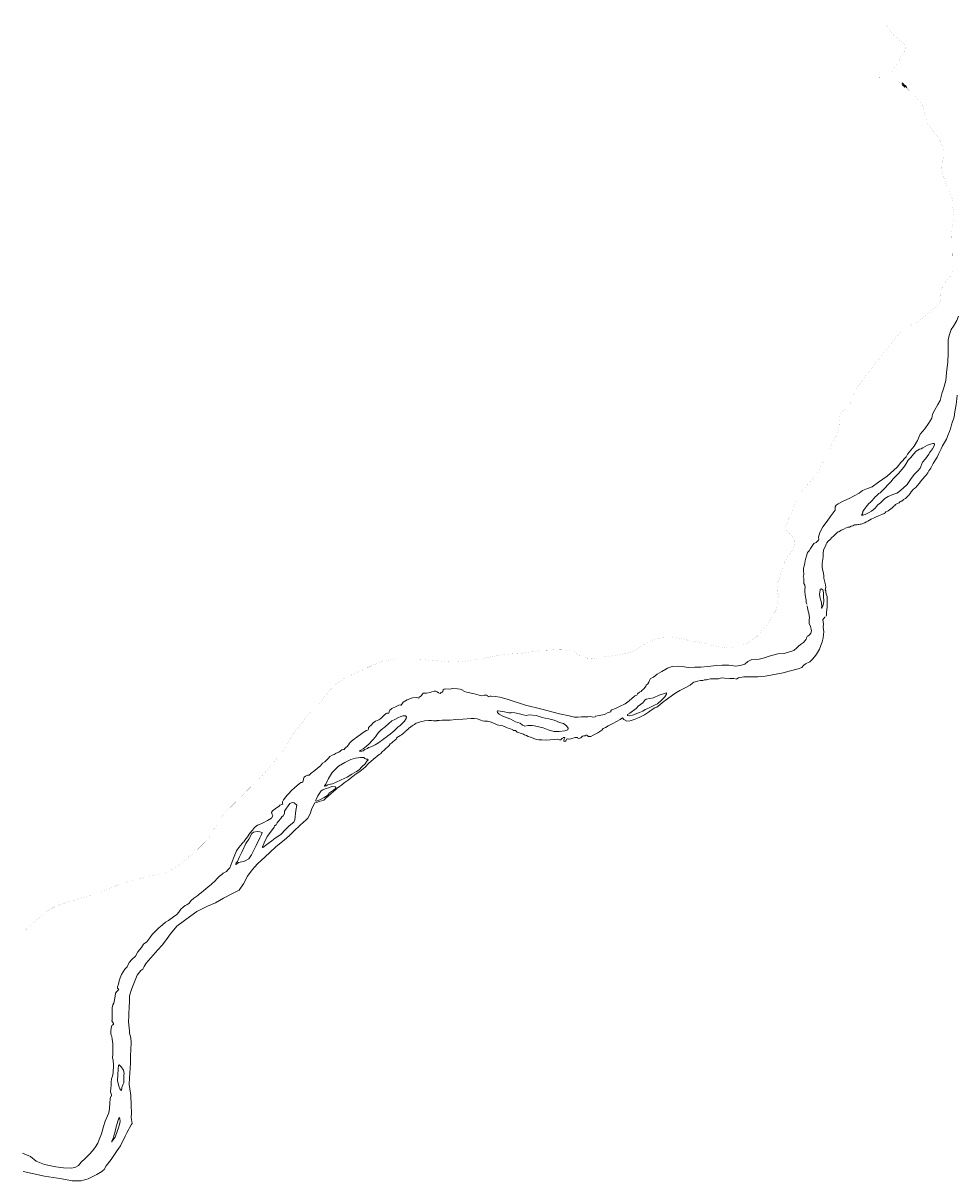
# Model space of a CAD drawing. Header units: metres. Extents: x 347609 to 748319, y 8548087 to 17123455.
# Tile 12 of 47: x 371216 to 373298, y 8559567 to 8562150. Entities that reach past the tile are written whole.
import ezdxf
from ezdxf.enums import TextEntityAlignment as Align

# ---------------------------------------------------------------- set-up
doc = ezdxf.new("R2010")
doc.units = ezdxf.units.M
doc.linetypes.add('ACAD_ISO04W100', pattern=[30, 24, -3, 0, -3])
doc.layers.add('01. RIO', color=7, linetype='Continuous', lineweight=5, true_color=0x2776bb)
doc.layers.add('Predios Rurales Nombres', color=7, linetype='Continuous', true_color=0xffffff)
doc.layers.add('Red vial vecinal', color=241, linetype='ACAD_ISO04W100', lineweight=30)
doc.layers.add('ZR_LIMA_PSAD56_A_WGS84', color=210, linetype='Continuous')
doc.styles.add('ARIAL', font='arial.ttf')
doc.styles.add('ROMANS-SP', font='romans.shx', dxfattribs={"width": 0.75})
doc.styles.get("Standard").update_dxf_attribs({"font": 'simplex.shx'})

# ---------------------------------------------------------------- blocks, each defined once
blk = doc.blocks.new('REIORORI')
at = {"layer": '01. RIO', "color": 152, "lineweight": 15, "true_color": 0x2776bb, "flags": 128}
for points in [[(372963.4, 8560853.9), (372962.6, 8560857.7), (372962.1, 8560862.7), (372961.4, 8560866.8), (372960.5, 8560871.3), (372959.8, 8560875.2), (372959.2, 8560882), (372959.5, 8560887.9), (372960.2, 8560891.6), (372959, 8560896.5), (372957.3, 8560900.5), (372957.1, 8560906.3), (372956.8, 8560911.1), (372955.9, 8560914.1), (372956.9, 8560920.5), (372956.3, 8560929.2), (372956.3, 8560934.2), (372958.2, 8560941.8), (372960.2, 8560950.9), (372961.3, 8560956.6), (372963.4, 8560964.5), (372965.6, 8560969.4), (372968.9, 8560973.1), (372971.8, 8560978.3), (372976.4, 8560985.1), (372979.6, 8560989.7), (372984.5, 8560992), (372989.8, 8560997), (372990.4, 8560999.1), (372989.9, 8561003.2), (372992.6, 8561014.3), (372999.6, 8561026.3), (373008.8, 8561039.3), (373015.6, 8561048.8), (373024.4, 8561060.9), (373026.7, 8561064), (373026.7, 8561066.7), (373027.2, 8561071.4), (373029, 8561075.3), (373033.9, 8561078.2), (373046.4, 8561084.9), (373058.5, 8561090), (373069.2, 8561095.6), (373080.4, 8561102), (373088.1, 8561107.9), (373099.3, 8561112.4), (373109.7, 8561115.9), (373123.8, 8561126), (373143.2, 8561139.7), (373157.6, 8561152.7), (373165, 8561159.5), (373173.1, 8561170.1), (373185.1, 8561182.8), (373188.6, 8561188.5), (373202.9, 8561206.9), (373210.3, 8561219), (373216.3, 8561233.3), (373227.3, 8561244.9), (373235.3, 8561257.5), (373242.4, 8561269.3), (373244.1, 8561277.8), (373249.6, 8561287.7), (373256.2, 8561299.5), (373260.9, 8561308.4), (373265.5, 8561326), (373267.2, 8561330.1), (373268.8, 8561334.5), (373274.1, 8561353.2), (373275.4, 8561370.2), (373278.2, 8561395), (373278.7, 8561413.2), (373279.3, 8561426.5), (373278.7, 8561435.5), (373279.3, 8561444.3), (373281.9, 8561455.5), (373285.6, 8561467.2), (373290.7, 8561474.3), (373298.1, 8561487), (373302.1, 8561496.4)], [(373006.8, 8560827.2), (373007.6, 8560829.4), (373008, 8560836.5), (373008.8, 8560847.7), (373009, 8560857.1), (373009, 8560864.6), (373008.8, 8560871), (373006.7, 8560876.1), (373006.3, 8560881.6), (373006.3, 8560883.6), (373004.8, 8560886.4), (373005.8, 8560891.5), (373005.4, 8560897.5), (373003.5, 8560906), (373001.5, 8560912.2), (373001.9, 8560918.3), (373000.4, 8560926.1), (372998.7, 8560931.5), (372997.8, 8560936.3), (372997.8, 8560945.2), (372999.3, 8560954.5), (373000.2, 8560960.5), (372999.9, 8560967.3), (373001.3, 8560975), (373005.5, 8560983.5), (373007.2, 8560987.7), (373008.6, 8560991.1), (373011.6, 8560994.5), (373016.1, 8560998.2), (373019.4, 8561002.6), (373023.6, 8561005.9), (373025.6, 8561007.9), (373029.7, 8561012.4), (373033.5, 8561015.3), (373036.4, 8561016.2), (373040, 8561019.2), (373046.2, 8561021.7), (373051.8, 8561024.7), (373055.1, 8561025.6), (373059.2, 8561026), (373063, 8561028.1), (373066.4, 8561029.2), (373068.7, 8561030.1), (373070.1, 8561031), (373072.6, 8561031.4), (373075.4, 8561031.2), (373077.5, 8561031.5), (373079.7, 8561032.1), (373082.6, 8561032.3), (373085.2, 8561032.9), (373093.5, 8561035.9), (373095.9, 8561037.5), (373099.6, 8561039.4), (373107.4, 8561043.5), (373113.7, 8561046.8), (373118.6, 8561049.2), (373123.4, 8561051.5), (373127.7, 8561052.8), (373131.2, 8561054.3), (373136, 8561056.6), (373138.4, 8561058.1), (373139.9, 8561059.9), (373143.5, 8561061.8), (373145.5, 8561062.3), (373148.4, 8561064.7), (373151.4, 8561066.5), (373154.3, 8561069.2), (373157.5, 8561072.8), (373159.9, 8561074.5), (373161.3, 8561076.2), (373164.2, 8561077.6), (373167.8, 8561079.6), (373169.7, 8561080), (373171.4, 8561082.1), (373173.7, 8561082.9), (373175.5, 8561084.3), (373177, 8561084.8), (373179.2, 8561087.6), (373182.1, 8561089.2), (373183.8, 8561090.1), (373185.6, 8561091.5), (373188.2, 8561094), (373190.5, 8561096.7), (373194, 8561101), (373196.8, 8561104.5), (373201.3, 8561109.8), (373204.3, 8561113.1), (373206.7, 8561114.2), (373209, 8561117.1), (373214.9, 8561123.9), (373217.5, 8561127.6), (373223.5, 8561134.7), (373226.3, 8561138.4), (373229.2, 8561141), (373231.8, 8561144.3), (373233.8, 8561147.4), (373236.1, 8561151.4), (373240.2, 8561157.6), (373243.4, 8561163.1), (373245.9, 8561167.6), (373254.3, 8561182.3), (373257.7, 8561188.5), (373263.7, 8561200.8), (373266.6, 8561207.4), (373271, 8561215.1), (373275.4, 8561222.5), (373278.4, 8561230.4), (373282.2, 8561239.6), (373284.1, 8561245.6), (373286.6, 8561254.3), (373288.8, 8561261.7), (373291, 8561267.1), (373292.4, 8561271.9), (373294.1, 8561283.4), (373295.3, 8561291.3), (373296.6, 8561299.3), (373297.4, 8561305.8), (373298.2, 8561313.3), (373299.3, 8561320.3)], [(371214, 8559629.4), (371232.4, 8559621.5), (371244.8, 8559611.2), (371263.7, 8559603.6), (371288.4, 8559599), (371305.5, 8559596.4), (371322.9, 8559595.9), (371331, 8559597.4), (371339.4, 8559602), (371345.2, 8559609.1), (371354, 8559617.1), (371364, 8559626.7), (371370.9, 8559634.8), (371377.3, 8559643.3), (371382.3, 8559651.4), (371385.4, 8559660), (371390.8, 8559672.5), (371394.8, 8559688.4), (371398.5, 8559700.3), (371403.8, 8559712.1), (371406.7, 8559719.3), (371408.2, 8559729.1), (371408.9, 8559741.3), (371409.7, 8559750.2), (371410.4, 8559754), (371411.2, 8559755.5), (371412.6, 8559756.4), (371412.9, 8559757.9), (371412.9, 8559759.5), (371412.1, 8559761.6), (371410.4, 8559766.3), (371411.8, 8559780.9), (371412.3, 8559787.5), (371413, 8559795.1), (371415, 8559800.9), (371416.2, 8559808.1), (371417.1, 8559825.7), (371416.6, 8559836.9), (371415.3, 8559841.8), (371415.5, 8559849.7), (371416.1, 8559856.1), (371415.9, 8559873.2), (371414.4, 8559883.3), (371413.6, 8559889.7), (371412.1, 8559892.3), (371411.5, 8559895.9), (371411.5, 8559901.9), (371412.7, 8559912.8), (371413.3, 8559914.2), (371415, 8559914.5), (371416.7, 8559916.2), (371417.9, 8559917.1), (371417.5, 8559918.7), (371415, 8559922.1), (371413.7, 8559924.1), (371414.2, 8559926.8), (371414.3, 8559933.1), (371414.6, 8559939.5), (371414.3, 8559946.8), (371414.6, 8559953.6), (371415.4, 8559959.8), (371417.9, 8559963.8), (371419.8, 8559971.4), (371420.7, 8559979.7), (371421.6, 8559986.2), (371424.9, 8559990.1), (371428.5, 8559993.5), (371428.8, 8559993.8), (371427.4, 8559995.9), (371426.1, 8559997.2), (371426.3, 8559999.9), (371428.5, 8560006.3), (371429.9, 8560013.4), (371431.8, 8560020.7), (371434.9, 8560028.1), (371442.7, 8560039.7), (371447.7, 8560044.9), (371452.2, 8560054.3), (371458.5, 8560061.5), (371466.2, 8560068.8), (371471.6, 8560078), (371479.4, 8560088.3), (371484.3, 8560095.2), (371491.6, 8560100.6), (371498, 8560109.3), (371503.5, 8560116.7), (371511.1, 8560124.5), (371518.5, 8560131.7), (371526, 8560138.1), (371533.2, 8560144.5), (371539.8, 8560148), (371550.9, 8560156.1), (371558.8, 8560161.9), (371562.8, 8560167.1), (371567.4, 8560173.7), (371572.6, 8560178.2), (371577, 8560181.4), (371581, 8560183.1), (371586.1, 8560186.8), (371589.4, 8560191.9), (371596.4, 8560197.9), (371600.9, 8560201.1), (371605.2, 8560204), (371608.3, 8560207), (371613.3, 8560210.9), (371618.5, 8560215.4), (371627.7, 8560222.9), (371636, 8560229.4), (371643.7, 8560236.5), (371647.7, 8560241.3), (371654.1, 8560247.6), (371657.9, 8560250.3), (371661.9, 8560254), (371669.1, 8560257.9), (371672.5, 8560261.3), (371676.5, 8560266.1), (371681.4, 8560277.7), (371686.7, 8560291.4), (371691.7, 8560303.4), (371697.1, 8560311), (371703.9, 8560320.4), (371706.4, 8560323.4), (371708.6, 8560323.9), (371708.9, 8560325.4), (371710.2, 8560327.7), (371716, 8560335), (371721.5, 8560343.1), (371727.6, 8560349.9), (371732, 8560355.6), (371738.2, 8560361.2), (371742.7, 8560362.6), (371749.8, 8560365.7), (371760.9, 8560371.3), (371769.5, 8560376.5), (371772.3, 8560382), (371771.4, 8560384.5), (371769.9, 8560389.3), (371771.8, 8560392.7), (371780.6, 8560399.5), (371786.6, 8560403.7), (371788.5, 8560405.5), (371794.6, 8560408), (371794.1, 8560409.8), (371794.5, 8560412.8), (371796.5, 8560417.6), (371801.3, 8560424.4), (371804.7, 8560427.7), (371808.2, 8560431.8), (371814.5, 8560438.3), (371821.3, 8560444.2), (371827, 8560449.4), (371831.5, 8560453.2), (371835, 8560455.9), (371837, 8560456.4), (371839.2, 8560457.9), (371840.2, 8560459.5), (371841.4, 8560464.4), (371842.7, 8560467.9), (371845.8, 8560470.3), (371850.6, 8560472.8), (371853.6, 8560472.8), (371858.5, 8560476.7), (371866, 8560483.2), (371872.2, 8560488.5), (371879.2, 8560493.2), (371883.7, 8560499.3), (371889, 8560502.4), (371896.6, 8560510.5), (371899.7, 8560514.2), (371904.7, 8560517.4), (371909.2, 8560518.7), (371913.7, 8560521.8), (371920, 8560524.2), (371926.5, 8560528.9), (371929.9, 8560529.5), (371932.1, 8560529.5), (371933.1, 8560531.8), (371935.5, 8560534.3), (371938.7, 8560536.6), (371941.7, 8560540.2), (371943.7, 8560544.2), (371947.4, 8560547.9), (371952.1, 8560551.1), (371960, 8560557.5), (371970.8, 8560565.2), (371980.7, 8560571.9), (371983.6, 8560572.8), (371985.1, 8560573.6), (371986.1, 8560575.1), (371986.1, 8560578.5), (371988.4, 8560580.8), (371991.8, 8560584), (371996.4, 8560589.1), (372002, 8560593.2), (372009.1, 8560596.3), (372013.9, 8560598.8), (372020.7, 8560606.7), (372025.1, 8560610), (372026.6, 8560610.8), (372031.5, 8560610.7), (372032.3, 8560613.6), (372033.9, 8560617.8), (372038, 8560621.6), (372047.7, 8560625.9), (372054, 8560628.6), (372057, 8560629.1), (372058.3, 8560628.5), (372059.2, 8560628.8), (372060.5, 8560630.7), (372063, 8560635.1), (372072.1, 8560640.8), (372083.9, 8560644.8), (372093.6, 8560645.8), (372098.1, 8560644.3), (372099.4, 8560646.3), (372103, 8560648.9), (372104.6, 8560650.4), (372105.4, 8560652.8), (372108.3, 8560655.2), (372115.7, 8560655.2), (372123.6, 8560656.9), (372127.4, 8560658.8), (372132.8, 8560659.9), (372135.9, 8560659.9), (372139.4, 8560658.4), (372142.4, 8560656.5), (372146.1, 8560655.1), (372147.9, 8560657.1), (372150.4, 8560657.6), (372152.1, 8560659.5), (372152.3, 8560662.6), (372154.5, 8560664.3), (372158.7, 8560665.2), (372167, 8560664.5), (372174.5, 8560665.6), (372184.9, 8560665.1), (372190.8, 8560664.6), (372196.7, 8560662.5), (372197, 8560660.5), (372204.7, 8560657.4), (372222.2, 8560653.7), (372233.2, 8560650.8), (372238.9, 8560649.7), (372243.8, 8560650.9), (372249.7, 8560651.2), (372251.4, 8560650.3), (372252.8, 8560647.3), (372254.6, 8560647.9), (372257.6, 8560648.6), (372260, 8560648.6), (372269.4, 8560647.8), (372278.7, 8560646.4), (372295.3, 8560642.1), (372336.4, 8560628.9), (372373, 8560619.8), (372386.6, 8560616), (372412.4, 8560609.6), (372433.5, 8560604.6), (372445.6, 8560602.2), (372452.6, 8560601.8), (372460.8, 8560603), (372475.1, 8560602.9), (372482.1, 8560603.1), (372485.8, 8560602.1), (372491.5, 8560603), (372492.3, 8560604.2), (372500.9, 8560605.6), (372512.1, 8560608.2), (372520.9, 8560612), (372526.4, 8560613.7), (372526.8, 8560616.5), (372528.8, 8560618.4), (372537.2, 8560621.2), (372546.2, 8560625.5), (372558.2, 8560631.5), (372567.5, 8560638.1), (372573.8, 8560644), (372578.4, 8560648.1), (372580, 8560649.8), (372584.5, 8560651.3), (372586.4, 8560653.9), (372590.7, 8560657.5), (372593.9, 8560658.9), (372596, 8560661.1), (372601, 8560665.9), (372604.6, 8560671.1), (372605.6, 8560673.3), (372608.8, 8560676.2), (372611.6, 8560679.7), (372612.8, 8560684.1), (372615.4, 8560688), (372621.5, 8560691.2), (372629.9, 8560697.9), (372640, 8560703.7), (372649.2, 8560709.3), (372652.8, 8560711.6), (372663.3, 8560714.9), (372677.3, 8560716.1), (372685.6, 8560714.7), (372698.8, 8560712.9), (372714.2, 8560713.3), (372727.4, 8560713.3), (372742.7, 8560715.2), (372762.1, 8560717), (372775, 8560718), (372789.7, 8560717.8), (372800.3, 8560716.4), (372805.3, 8560715.9), (372817.7, 8560717.9), (372825.6, 8560720.3), (372831.8, 8560726), (372840.9, 8560730.7), (372857.4, 8560731.6), (372869.3, 8560734.2), (372880.1, 8560738.2), (372898.9, 8560743.2), (372913.2, 8560744.1), (372934.7, 8560750.5), (372941.5, 8560756.9), (372945.1, 8560760.1), (372949.9, 8560764.2), (372956.3, 8560768.5), (372960.3, 8560772.9), (372962.5, 8560775.9), (372963.2, 8560779.3), (372964.3, 8560781.6), (372966.3, 8560782.3), (372970, 8560785.5), (372972.5, 8560789.7), (372974.2, 8560794.2), (372973.2, 8560798.3), (372971.6, 8560803.9), (372968.6, 8560810.8), (372968.7, 8560815.2), (372968.8, 8560820), (372969.4, 8560823.9), (372969.2, 8560829.1), (372968.1, 8560834), (372967, 8560838.6), (372965.9, 8560842.5), (372965.6, 8560845.9), (372964.3, 8560850.4)], [(371215.5, 8559587.9), (371263.5, 8559577.7), (371302.3, 8559571.6), (371324.8, 8559567.7), (371345.3, 8559567.4), (371360.7, 8559572.2), (371380.3, 8559581.2), (371391.2, 8559588.2), (371396.3, 8559592.4), (371401.2, 8559600.8), (371411.9, 8559614.7), (371425.7, 8559634.8), (371432.8, 8559645.8), (371443.6, 8559666.9), (371447.1, 8559674.8), (371456.9, 8559692.1), (371458.7, 8559695.7), (371458.3, 8559699.9), (371456.3, 8559708.7), (371457.3, 8559718.5), (371456.9, 8559736.6), (371456.1, 8559757.9), (371453.5, 8559772.8), (371452.5, 8559782.7), (371452.9, 8559797.4), (371454.5, 8559817.9), (371454.9, 8559829.7), (371455.3, 8559845.7), (371456.3, 8559875.6), (371456.1, 8559886.3), (371453.1, 8559897.1), (371452.7, 8559902), (371450.9, 8559922.3), (371451.3, 8559935.4), (371452.3, 8559959.1), (371452.7, 8559963.2), (371453.1, 8559980.3), (371458.4, 8559996.4), (371470, 8560026.2), (371478.1, 8560036.4), (371482.7, 8560039.8), (371485.3, 8560045.5), (371490.3, 8560053.1), (371500.6, 8560064.9), (371515.8, 8560082.9), (371525.7, 8560093.5), (371533.4, 8560103.2), (371544.4, 8560118.6), (371558.2, 8560135.3), (371575.9, 8560148.5), (371589.4, 8560158.5), (371603.3, 8560168.4), (371626.8, 8560180.4), (371644.8, 8560187.8), (371662.5, 8560198.1), (371681.5, 8560208.1), (371697.6, 8560215.9), (371706.9, 8560230.3), (371715.9, 8560247.4), (371724.1, 8560258.2), (371731.7, 8560267.6), (371739.5, 8560275.2), (371746.2, 8560281.7), (371765.9, 8560300.1), (371780.3, 8560313.1), (371797.6, 8560327.3), (371809.5, 8560337.7), (371819.8, 8560347.8), (371833.3, 8560360.7), (371847, 8560372.6), (371850.5, 8560376.9), (371853.4, 8560381.6), (371856.4, 8560388.2), (371859.8, 8560397.9), (371866, 8560410.7), (371870, 8560411.2), (371875.9, 8560413.6), (371886.1, 8560416.8), (371891.1, 8560421.4), (371896.6, 8560426.2), (371902.2, 8560431), (371908.6, 8560437), (371913.5, 8560440.9), (371916.5, 8560443.8), (371921.6, 8560447.5), (371925.6, 8560450.2), (371931.5, 8560455.2), (371941, 8560461.5), (371949.2, 8560468), (371958.4, 8560475.3), (371966.7, 8560480.8), (371974.2, 8560486.7), (371979.5, 8560491.2), (371986.2, 8560498.5), (371997.5, 8560508.3), (372005.1, 8560514.6), (372010.1, 8560518.7), (372012.6, 8560520.1), (372017.4, 8560525), (372021, 8560528.4), (372025.4, 8560532.7), (372029.2, 8560536.1), (372032.5, 8560538.9), (372034.5, 8560542.4), (372037.3, 8560543.8), (372039.6, 8560546.2), (372041.3, 8560547.6), (372043.5, 8560548.9), (372047.9, 8560553), (372048.6, 8560554.8), (372050.4, 8560557.5), (372052.7, 8560559), (372054.9, 8560559.7), (372056.7, 8560561.4), (372059.8, 8560562.8), (372062.5, 8560564.8), (372064.5, 8560566.8), (372067, 8560568.7), (372067.7, 8560569.7), (372069.9, 8560571.2), (372072, 8560573.7), (372073.3, 8560574.1), (372074.4, 8560575.5), (372075.9, 8560577.4), (372077.6, 8560578), (372080.4, 8560580.3), (372083.1, 8560582.5), (372085.9, 8560583.8), (372088.8, 8560585.5), (372090.1, 8560587.2), (372092.2, 8560588.2), (372095.3, 8560589.1), (372098.6, 8560590.4), (372101.6, 8560591.6), (372105.6, 8560592.4), (372111, 8560593.6), (372119.9, 8560594.2), (372126.8, 8560594.4), (372131.1, 8560593.9), (372135.8, 8560593.8), (372138.2, 8560593.8), (372139.5, 8560594.4), (372143.9, 8560594.5), (372150.6, 8560595.4), (372168, 8560595.5), (372181.1, 8560597), (372196.5, 8560597.6), (372215.4, 8560599), (372221.9, 8560599.1), (372228.6, 8560597.9), (372236.3, 8560595.6), (372240.5, 8560593.8), (372244.8, 8560592.8), (372246.4, 8560593.1), (372251.4, 8560592.8), (372257.2, 8560591.6), (372267.1, 8560587.5), (372272.7, 8560584.8), (372280.1, 8560583.3), (372285.5, 8560582.3), (372293.7, 8560579.1), (372297.4, 8560577.3), (372303.1, 8560575.6), (372306.7, 8560574.5), (372308, 8560573.7), (372308.8, 8560572.4), (372310.1, 8560572), (372312.5, 8560572.3), (372313.8, 8560571.9), (372315.7, 8560570.6), (372318, 8560568.8), (372320.4, 8560567.7), (372324, 8560566.1), (372326.8, 8560565.3), (372329.4, 8560565.1), (372331.9, 8560563.9), (372334.3, 8560562.3), (372338.6, 8560560.7), (372342.3, 8560558.9), (372347.4, 8560557.6), (372360.8, 8560552.4), (372366.2, 8560551.1), (372373, 8560551.7), (372383.4, 8560550.6), (372391.5, 8560551.3), (372400.8, 8560552.3), (372406.8, 8560552.5), (372411.9, 8560551.6), (372415.1, 8560551.7), (372417.5, 8560554.5), (372419.3, 8560555), (372420.4, 8560556.4), (372423, 8560556.4), (372423.8, 8560556.1), (372423.2, 8560554.5), (372422.5, 8560552.6), (372421.9, 8560550.4), (372422, 8560548.5), (372423.7, 8560548), (372425.9, 8560549.5), (372427.7, 8560551.9), (372428, 8560553), (372429, 8560553.3), (372431.2, 8560552.6), (372437.7, 8560553.6), (372446.7, 8560556.3), (372450.3, 8560556.9), (372451.9, 8560556.4), (372452.8, 8560554.9), (372455.5, 8560554.2), (372459.8, 8560556.2), (372461.6, 8560558.2), (372463.6, 8560559.5), (372466.5, 8560560.2), (372468.4, 8560560), (372469.8, 8560560.3), (372470.6, 8560561.7), (372472.9, 8560561.9), (372475.4, 8560560.3), (372475.5, 8560558.9), (372476.8, 8560558.6), (372481.7, 8560558.6), (372487.4, 8560561.5), (372497.9, 8560566.8), (372506.8, 8560573.2), (372509.3, 8560576.7), (372514.4, 8560579.2), (372520.7, 8560582.8), (372526.2, 8560585.6), (372531.3, 8560588), (372547.4, 8560596.8), (372552.4, 8560600.5), (372555.6, 8560596.7), (372562.4, 8560593.2), (372569.8, 8560593.6), (372578.3, 8560596.4), (372589.4, 8560601.5), (372602, 8560607.5), (372610.3, 8560612.9), (372616.2, 8560617.4), (372624.9, 8560622.5), (372629.1, 8560624.5), (372635.5, 8560629.6), (372641.9, 8560634.6), (372647.4, 8560639), (372653.1, 8560642.9), (372664.1, 8560650.8), (372671.3, 8560656), (372680.2, 8560661.5), (372693.6, 8560668.4), (372703.2, 8560673.7), (372709.2, 8560678.5), (372711.8, 8560680), (372720, 8560682.4), (372726.4, 8560683.8), (372732.1, 8560683.8), (372735.5, 8560684.9), (372740.1, 8560685.2), (372742.5, 8560686), (372749.2, 8560687.2), (372757.7, 8560687.3), (372766.4, 8560687.8), (372773.7, 8560689.6), (372780.1, 8560689.3), (372791.9, 8560688), (372801.2, 8560688.2), (372807.8, 8560686.9), (372807.6, 8560687.2), (372811.4, 8560689.6), (372823.1, 8560692.2), (372837.3, 8560691.8), (372854.8, 8560691.9), (372870.7, 8560693.6), (372891.7, 8560697.5), (372911, 8560700.5), (372924.4, 8560704.3), (372944.8, 8560709.7), (372952.8, 8560713.1), (372956.4, 8560717.3), (372961, 8560721.1), (372970.2, 8560725.3), (372975.3, 8560730.3), (372981.3, 8560737), (372985, 8560742.4), (372991.7, 8560753.9), (372997.8, 8560769.9), (373000, 8560778.7), (373001.2, 8560786.5), (373001.4, 8560792.6), (373000, 8560803.1), (373001, 8560809.8), (372999.2, 8560819.7), (373000.7, 8560821), (373004.1, 8560824.9), (373004.6, 8560825.4)]]:
    blk.add_lwpolyline(points, dxfattribs=at)
for points in [[(373235.8, 8561188.5), (373228.8, 8561178.6), (373221.8, 8561170.6), (373216.8, 8561157.8), (373211, 8561151.4), (373203.1, 8561143.1), (373195.3, 8561132.2), (373187.9, 8561121.3), (373179, 8561112.7), (373174.1, 8561108.8), (373167.9, 8561103.9), (373164.7, 8561101.8), (373155.9, 8561099.1), (373145.3, 8561094.1), (373138, 8561089.7), (373134.8, 8561087), (373131.9, 8561083.9), (373128, 8561080), (373122.5, 8561075.6), (373118.5, 8561071.5), (373115.9, 8561068), (373108, 8561061.8), (373102.6, 8561058.4), (373098, 8561056.1), (373094.1, 8561054), (373091.2, 8561053.1), (373089.1, 8561052.5), (373087.6, 8561052.4), (373086.5, 8561052.5), (373086.1, 8561052.7), (373086, 8561053.7), (373087.6, 8561055.6), (373088.4, 8561057.1), (373088.4, 8561058.4), (373088.2, 8561058.9), (373088.7, 8561060.8), (373091.6, 8561065), (373096.2, 8561071.5), (373099, 8561074.9), (373102, 8561078.6), (373104.9, 8561081.1), (373108.3, 8561083.9), (373110.5, 8561086.3), (373112.1, 8561088.9), (373114.7, 8561091), (373116.2, 8561093.3), (373119.4, 8561095.6), (373120.6, 8561097.5), (373122.4, 8561098.8), (373124.1, 8561100.8), (373127.7, 8561102.6), (373130.2, 8561105.2), (373133.4, 8561108.7), (373138.9, 8561114.1), (373143.7, 8561119.7), (373148.1, 8561124.1), (373150.8, 8561126.8), (373156.6, 8561133.4), (373160, 8561137.1), (373168.8, 8561146), (373175.6, 8561154.2), (373179.8, 8561159.8), (373184.6, 8561166.3), (373190, 8561175), (373195.5, 8561181.1), (373201.7, 8561188.6), (373208, 8561195.3), (373214.8, 8561200.1), (373219.1, 8561200.6), (373222.6, 8561202.6), (373233, 8561208.5), (373239.5, 8561211.1), (373244.8, 8561212.5), (373247.2, 8561212.5), (373248.4, 8561211.3), (373248.2, 8561209.1), (373243.9, 8561200.4), (373237.2, 8561191.8)], [(372997.3, 8560844.8), (372999.3, 8560850), (373001.3, 8560854.5), (373001.5, 8560861), (373001.3, 8560872.1), (373001.1, 8560878.5), (373000.5, 8560883.5), (372999.4, 8560886.3), (372995.9, 8560888.2), (372993.8, 8560887.6), (372993.7, 8560884.2), (372992.6, 8560881.7), (372991.8, 8560875.5), (372993.8, 8560867.7), (372995.5, 8560859.8), (372996.6, 8560856.4), (372997.4, 8560849.6), (372996.6, 8560845.9), (372996.9, 8560844.5)], [(372563.6, 8560607.8), (372568.9, 8560610.9), (372582.8, 8560621.4), (372587.8, 8560626.4), (372597.8, 8560634.1), (372602.1, 8560640), (372605.4, 8560642), (372621.4, 8560645.2), (372634.3, 8560651), (372648.7, 8560655.8), (372650.5, 8560655.9), (372650.9, 8560653.6), (372646.7, 8560647.2), (372639.3, 8560639.7), (372630.4, 8560632), (372624, 8560628.6), (372616.9, 8560624.9), (372608.9, 8560621.6), (372603.2, 8560619), (372598, 8560615.3), (372590.3, 8560612.1), (372580.9, 8560609), (372575.1, 8560606.3), (372568.2, 8560605.1), (372564.4, 8560606), (372563.8, 8560606.6)], [(371965.9, 8560526.8), (371968.7, 8560528.2), (371974.2, 8560531.6), (371981.7, 8560537), (371987.6, 8560542.8), (371994.7, 8560550.9), (372001.3, 8560558), (372005.8, 8560564.5), (372009.3, 8560568.4), (372014.2, 8560573.4), (372023.8, 8560581), (372031.4, 8560588), (372038.1, 8560593.4), (372045, 8560596.6), (372051.6, 8560600.6), (372058.1, 8560603.3), (372062.5, 8560604.8), (372068.7, 8560604.7), (372070.5, 8560603), (372069.7, 8560599), (372066.4, 8560593), (372060.5, 8560586.7), (372056.9, 8560583.6), (372051.2, 8560579.3), (372048.1, 8560575.9), (372043.3, 8560571.6), (372038.9, 8560567.8), (372034.1, 8560563.9), (372028.8, 8560560.5), (372025.5, 8560557.2), (372020.2, 8560553.3), (372016.7, 8560550.4), (372011.9, 8560547.3), (372008.3, 8560544.4), (372001.1, 8560540.4), (371994.9, 8560537.6), (371988.9, 8560535.1), (371986.1, 8560534.6), (371984, 8560532.3), (371981.6, 8560531.2), (371978, 8560529.5), (371973.9, 8560526.9), (371971.1, 8560526), (371966.7, 8560526.1), (371965.8, 8560526.2), (371965.8, 8560526.5)], [(372275.1, 8560616), (372289.5, 8560613.5), (372299.4, 8560611.8), (372304.1, 8560611.6), (372305.6, 8560612.3), (372312.6, 8560611.6), (372322.6, 8560609.5), (372331.1, 8560607.5), (372337.8, 8560605.9), (372344.5, 8560607.5), (372359.9, 8560605.3), (372373.2, 8560601.5), (372380.3, 8560599.6), (372388.5, 8560598.1), (372400.5, 8560595), (372411.8, 8560590.4), (372421.1, 8560588), (372427.7, 8560582.8), (372431.2, 8560577.2), (372430.6, 8560573.9), (372423.8, 8560571.5), (372411.5, 8560570), (372399.6, 8560570.2), (372386.8, 8560573.8), (372375.3, 8560577.9), (372366.1, 8560580.6), (372356.5, 8560582.3), (372351, 8560583.2), (372341.8, 8560583.2), (372335.1, 8560582), (372329.6, 8560584.4), (372324.6, 8560588.5), (372314, 8560591.4), (372303.4, 8560597.2), (372293.1, 8560601.5), (372284, 8560604.9), (372277.5, 8560608.5), (372274.1, 8560612.6), (372273.4, 8560614.9), (372273.8, 8560616)], [(371888, 8560448.7), (371890.7, 8560452.7), (371897.1, 8560465), (371905, 8560478.2), (371918.9, 8560492.9), (371932.9, 8560501.1), (371946.8, 8560507.6), (371956.9, 8560510.6), (371963, 8560511.1), (371968.5, 8560511.9), (371975.9, 8560511.9), (371978.2, 8560509.6), (371981.1, 8560508.5), (371984.6, 8560508.3), (371985.2, 8560506.7), (371982.3, 8560503.4), (371978.8, 8560497.8), (371970.8, 8560491.1), (371965.1, 8560484.1), (371959.4, 8560480.4), (371949.1, 8560474.6), (371938.3, 8560467.9), (371924.9, 8560461.9), (371912.6, 8560456), (371906.1, 8560453.1), (371901.3, 8560452.1), (371895.3, 8560450.6), (371891.7, 8560448.9), (371889.6, 8560448.2), (371888.2, 8560448.1)], [(371868, 8560414.9), (371869.3, 8560418.4), (371873, 8560426.3), (371877.7, 8560433), (371880.3, 8560437.5), (371884.3, 8560440), (371889.4, 8560442.3), (371899.2, 8560444.9), (371904.2, 8560447.1), (371911.7, 8560446.4), (371913.4, 8560444.9), (371912.4, 8560442.7), (371908, 8560439.2), (371899.4, 8560433.2), (371894.8, 8560427.1), (371887.1, 8560422.5), (371877.6, 8560417.2), (371869.5, 8560414.4)], [(371749.4, 8560312.3), (371753.5, 8560321.7), (371760.3, 8560335.8), (371769.3, 8560348.2), (371775.4, 8560356.5), (371776.2, 8560359.8), (371780.1, 8560361.8), (371782.6, 8560366.4), (371785.3, 8560369.9), (371790.5, 8560375.5), (371793, 8560379.4), (371795.7, 8560382), (371798.3, 8560387), (371798.6, 8560392.3), (371801.5, 8560396.7), (371806.5, 8560404), (371810.5, 8560409.2), (371815.4, 8560411.6), (371820.2, 8560411), (371825.9, 8560405.4), (371824, 8560393.7), (371821.5, 8560373), (371819.5, 8560367.6), (371809, 8560359.8), (371799.9, 8560350.4), (371790.9, 8560341.2), (371784.1, 8560335.8), (371777.8, 8560332), (371770.5, 8560326.1), (371762.1, 8560320.3), (371756.6, 8560315.7), (371753.3, 8560313.1), (371752, 8560311.9), (371750.6, 8560311.1), (371749.6, 8560311.2), (371749.3, 8560311.6), (371749.3, 8560311.9)], [(371691.2, 8560273.5), (371695.8, 8560277.7), (371703.3, 8560278.8), (371709.5, 8560280.5), (371718.9, 8560285.6), (371725.3, 8560294.9), (371735.2, 8560315.8), (371743.3, 8560332.9), (371747.6, 8560339.9), (371748.7, 8560344.6), (371743.6, 8560346.3), (371737.5, 8560347), (371729.5, 8560345.5), (371726.1, 8560342.7), (371718.9, 8560329.5), (371712.7, 8560320), (371704.3, 8560302.4), (371697.7, 8560288.7), (371693.8, 8560279.8), (371691.2, 8560276.8), (371690.3, 8560274.9), (371690.2, 8560273.8)], [(371435.1, 8559769.3), (371435.8, 8559776), (371437.9, 8559781.3), (371440.2, 8559786.3), (371440.2, 8559795.5), (371440.6, 8559803.5), (371440.8, 8559807), (371439.2, 8559814), (371434.2, 8559821.7), (371430, 8559826.1), (371428.3, 8559825.7), (371427.4, 8559816.6), (371426.8, 8559804), (371426.2, 8559791.2), (371428.9, 8559778.6), (371431.2, 8559773), (371433.7, 8559769.9), (371434.4, 8559769.5), (371434.9, 8559769.2)], [(371413.8, 8559653.7), (371416, 8559657.9), (371421.2, 8559664.5), (371425.4, 8559677.3), (371428.4, 8559685.7), (371430.7, 8559693.1), (371432.1, 8559699.9), (371431.7, 8559705.8), (371430.7, 8559708.7), (371429, 8559707.3), (371426.6, 8559700.2), (371423.9, 8559690.5), (371421.4, 8559682.1), (371420.1, 8559674.2), (371418, 8559667.8), (371416.3, 8559661.9), (371413.3, 8559656.7), (371413.5, 8559654)]]:
    blk.add_lwpolyline(points, close=True, dxfattribs=at)

msp = doc.modelspace()

# ---------------------------------------------------------------- linework, layer by layer
at = {"layer": 'Red vial vecinal', "lineweight": 15, "transparency": 33554687, "const_width": 0.1}
msp.add_lwpolyline([(373139, 8562150.4), (373145.8, 8562137.6), (373153.2, 8562127.8), (373162.6, 8562119.3), (373175.7, 8562108.8), (373180, 8562105.1), (373182.7, 8562101.6), (373184, 8562097.6), (373183.8, 8562094.5), (373182.1, 8562088.7), (373172.7, 8562071.7), (373159.2, 8562050.6), (373155.9, 8562044.3), (373155.2, 8562039.9), (373155.3, 8562036.3), (373157, 8562031.6), (373165.9, 8562022.8), (373180.9, 8562011.2), (373204.5, 8561987.9), (373218.4, 8561972), (373223.7, 8561962.6), (373226.2, 8561951.2), (373228.4, 8561939.5), (373232.8, 8561928), (373239.2, 8561917), (373250.5, 8561902.5), (373261.3, 8561887), (373267.6, 8561872.2), (373270, 8561863.5), (373269.9, 8561857.3), (373267.6, 8561846.7), (373264.6, 8561834.3), (373264, 8561826.2), (373266.1, 8561816.5), (373272.5, 8561795.9), (373280.4, 8561775.9), (373288.2, 8561758.5), (373289.3, 8561751.5), (373289.3, 8561739.1), (373290.7, 8561730.6), (373291.9, 8561722.6), (373291.9, 8561716.6), (373290.4, 8561706.4), (373287.8, 8561692.7), (373286.8, 8561682.2), (373287.4, 8561668.6), (373288.1, 8561623.2), (373288.3, 8561604), (373288.1, 8561596.5), (373287.3, 8561591.1), (373285.4, 8561587.3), (373280.8, 8561582.2), (373273.6, 8561573.7), (373268.2, 8561565.3), (373264.7, 8561557.8), (373263.1, 8561550.9), (373261.9, 8561543.3), (373261.5, 8561536.1), (373261.1, 8561529.9), (373260.2, 8561525.2), (373256.3, 8561521.4), (373246.3, 8561513), (373219.9, 8561491.2), (373206.1, 8561480.1), (373200.2, 8561478.2), (373191, 8561474.6), (373184.6, 8561471.7), (373179.9, 8561469.1), (373174, 8561463.5), (373148.5, 8561432.3), (373128, 8561405.9), (373093.7, 8561361.3), (373078.7, 8561341.9), (373071.9, 8561329.9), (373068.9, 8561323.2), (373068, 8561319.5), (373066, 8561313.6), (373064.1, 8561309.4), (373056.8, 8561295.8), (373050.7, 8561289.5), (373046, 8561285.7), (373042, 8561283.1), (373039.5, 8561280.8), (373037.8, 8561277.5), (373037.2, 8561270.9), (373036.4, 8561262.2), (373035.6, 8561250.5), (373033, 8561239.4), (373029, 8561228.4), (373022.5, 8561217.2), (373019.1, 8561210.4), (373014.7, 8561199.4), (373007.6, 8561185.5), (373000.9, 8561172.1), (372996.2, 8561163.4), (372989.9, 8561152.1), (372982.5, 8561141.9), (372974.1, 8561130.9), (372964.6, 8561120.4), (372954.8, 8561109.1), (372947.1, 8561099), (372939.9, 8561084.6), (372935.5, 8561074.8), (372932.8, 8561064.6), (372927.3, 8561052.2), (372921.4, 8561041), (372919.1, 8561034.8), (372917.5, 8561029.5), (372916.5, 8561024.1), (372918, 8561018.3), (372921.2, 8561013.5), (372926.1, 8561010.8), (372932, 8561005.8), (372935.6, 8561000.6), (372937.1, 8560994.9), (372936.5, 8560988), (372934.4, 8560980), (372925.8, 8560965.9), (372917.3, 8560953.9), (372913.2, 8560945.6), (372910.4, 8560937.6), (372906.8, 8560925.3), (372901.1, 8560909.5), (372898.2, 8560898.4), (372897.3, 8560891), (372897.6, 8560884.4), (372899.9, 8560875.3), (372900.7, 8560869), (372899.1, 8560860.1), (372897.2, 8560847.4), (372893.7, 8560838.8), (372887.2, 8560825.6), (372880.8, 8560817.1), (372875.1, 8560810.1), (372868.7, 8560801), (372860.2, 8560790.6), (372852.1, 8560781.7), (372842, 8560774.1), (372832, 8560768), (372821, 8560763), (372813.2, 8560759.3), (372802, 8560757.1), (372792.1, 8560756), (372781.7, 8560757), (372770, 8560759), (372759, 8560761.1), (372749, 8560763), (372739, 8560766.1), (372726, 8560769), (372715, 8560771), (372702, 8560773), (372692.7, 8560774.9), (372681.7, 8560777.2), (372669, 8560780), (372658, 8560781), (372648, 8560781), (372637, 8560779), (372624, 8560775), (372611, 8560770), (372602, 8560765), (372591, 8560758), (372580, 8560751), (372568, 8560746), (372556, 8560743), (372545, 8560741), (372533, 8560739), (372522, 8560737.9), (372508, 8560736), (372496, 8560734), (372485, 8560732), (372473, 8560733), (372462, 8560737), (372453, 8560741.9), (372444.5, 8560747.9), (372436.6, 8560750.5), (372423, 8560752), (372403.2, 8560752.4), (372388, 8560751.6), (372376.6, 8560751.2), (372364.8, 8560749.5), (372355.4, 8560748.2), (372344, 8560747), (372332, 8560745), (372318, 8560744), (372304, 8560743), (372291, 8560742), (372277, 8560740), (372262.6, 8560737.3), (372249.8, 8560734.9), (372238.6, 8560733), (372228, 8560730.9), (372217, 8560729), (372205.7, 8560727.4), (372195, 8560726), (372182, 8560725.1), (372169.4, 8560725), (372158, 8560726), (372147, 8560727), (372134.4, 8560728), (372122, 8560729), (372111, 8560730), (372100, 8560730.8), (372089, 8560731), (372079, 8560731), (372068.1, 8560731), (372057, 8560731), (372046, 8560731), (372036, 8560729.9), (372025, 8560728), (372013.2, 8560724.9), (372002.6, 8560720.9), (371992.9, 8560717), (371983, 8560712), (371968, 8560705), (371957, 8560700), (371946.7, 8560695.4), (371936.5, 8560690.4), (371927, 8560685.3), (371918, 8560679), (371910, 8560673), (371899.5, 8560661.7), (371891.2, 8560651.3), (371886.1, 8560644.7), (371880, 8560637), (371873, 8560629), (371866, 8560622), (371858, 8560614), (371850, 8560605), (371841, 8560594), (371835, 8560586), (371827, 8560576), (371819, 8560566), (371812, 8560555), (371806, 8560545), (371800, 8560534), (371793, 8560523), (371785, 8560513), (371776.5, 8560503.2), (371768, 8560494), (371759, 8560483), (371750, 8560473), (371741, 8560463), (371732, 8560454), (371723, 8560446), (371715, 8560438), (371707, 8560429), (371697.6, 8560420.2), (371687, 8560410), (371678.1, 8560401), (371670, 8560394), (371663, 8560386), (371657, 8560378), (371649, 8560366), (371642.3, 8560353.8), (371636, 8560340.9), (371632.1, 8560335), (371623, 8560325), (371612.9, 8560315), (371605, 8560307), (371597.4, 8560300.1), (371586, 8560290.9), (371577, 8560283.1), (371567, 8560276), (371558, 8560269), (371548, 8560262), (371538.5, 8560257), (371529.8, 8560253.1), (371519.4, 8560250.5), (371509, 8560248.6), (371496.4, 8560246.4), (371485, 8560243.6), (371475.8, 8560241.6), (371462.3, 8560238.3), (371452.7, 8560235.6), (371439.3, 8560231.4), (371431.2, 8560228.7), (371420.9, 8560225.4), (371408.6, 8560220.8), (371397.6, 8560216.1), (371386.8, 8560211.4), (371373.8, 8560207), (371361, 8560203), (371347, 8560199), (371334, 8560195), (371321, 8560191), (371308, 8560187), (371297, 8560183), (371287, 8560179.1), (371277, 8560174), (371268, 8560168), (371258, 8560160), (371249, 8560152), (371239, 8560144), (371230, 8560136), (371220.9, 8560127.5), (371213, 8560120)], dxfattribs=at)

# ---------------------------------------------------------------- block references
msp.add_blockref('REIORORI', (0, 0))

# ---------------------------------------------------------------- texts
at = {"layer": 'Predios Rurales Nombres', "color": 251, "true_color": 0x636466, "style": 'ARIAL'}
msp.add_text('01052', height=1, rotation=73.9791, dxfattribs=at).set_placement((373125.8, 8562027), align=Align.BOTTOM_LEFT)
at = {"layer": 'Red vial vecinal', "lineweight": 15, "insert": (373180.9, 8562011.2), "char_height": 1.5, "attachment_point": 5, "rotation": 317.9009, "style": 'ROMANS-SP'}
msp.add_mtext_dynamic_manual_height_columns('Red vial vecinal: LM-903', width=19.655, gutter_width=12.5, heights=[0], dxfattribs=at)
at = {"layer": 'ZR_LIMA_PSAD56_A_WGS84', "color": 0, "lineweight": 0, "insert": (373173.2, 8562012.5), "char_height": 0.5, "width": 2.794, "attachment_point": 7}
msp.add_mtext('\\fMS Shell Dlg 2|i0|b0;\\H0.515938;90284976', dxfattribs=at)

doc.saveas('drawing.dxf')
